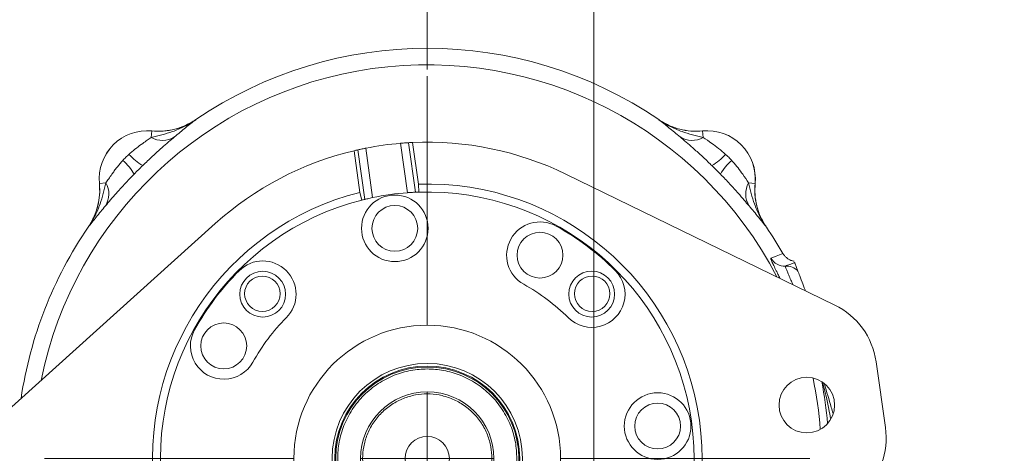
# Model space of a CAD drawing. Header units: inches. Extents: x 0.3 to 33.9, y 0.2 to 21.6.
# Tile 5 of 25: x 4 to 11.4, y 10.5 to 13.7. Entities that reach past the tile are written whole.
import ezdxf

# ---------------------------------------------------------------- set-up
doc = ezdxf.new("R2010")
doc.units = ezdxf.units.IN
doc.header["$MEASUREMENT"] = 0
doc.layers.add('SLD-0', color=7, linetype='Continuous', lineweight=15)
doc.styles.add('SLDTEXTSTYLE0', font='TXT', dxfattribs={"width": 0.75})
doc.dimstyles.new('SLDDIMSTYLE0', dxfattribs={"dimtxt": 0.25, "dimasz": 0.13, "dimexe": 0, "dimexo": 0.0625, "dimgap": 0.0625, "dimtad": 0, "dimtih": 1, "dimtoh": 1, "dimrnd": 1e-09, "dimzin": 12, "dimdsep": 46, "dimtxsty": 'SLDTEXTSTYLE0', "dimsah": 1, "dimcen": 0.09, "dimadec": 0, "dimazin": 3, "dimtfac": 1, "dimtofl": 0, "dimtmove": 0, "dimatfit": 3, "dimfxl": 1, "dimfrac": 2, "dimtolj": 1, "dimtzin": 12, "dimarcsym": 0})
doc.dimstyles.new('SLDDIMSTYLE1', dxfattribs={"dimtxt": 0.25, "dimasz": 0.13, "dimexe": 0, "dimexo": 0.0625, "dimgap": 0.0625, "dimtad": 0, "dimtih": 1, "dimtoh": 1, "dimrnd": 1e-09, "dimzin": 12, "dimdsep": 46, "dimtxsty": 'SLDTEXTSTYLE0', "dimsah": 1, "dimcen": 0.09, "dimadec": 0, "dimazin": 3, "dimtfac": 1, "dimtmove": 0, "dimatfit": 0, "dimfxl": 1, "dimfrac": 2, "dimtolj": 1, "dimtzin": 12, "dimarcsym": 0})

# ---------------------------------------------------------------- blocks, each defined once
blk = doc.blocks.new('_D')
at = {"layer": 'SLD-0'}
for p, q in [((3.6553, 10.348), (3.6553, 15.5608)), ((7.097, 13.3717), (7.097, 15.5608)), ((4.897, 15.4726), (4.8463, 15.4726)), ((4.8463, 15.4726), (4.8463, 15.0757)), ((5.8552, 15.4726), (5.906, 15.4726)), ((5.906, 15.4726), (5.906, 15.0757)), ((3.6553, 15.4358), (4.7575, 15.4358)), ((7.097, 15.4358), (5.9948, 15.4358)), ((4.8463, 15.0757), (4.897, 15.0757)), ((5.906, 15.0757), (5.8552, 15.0757))]:
    blk.add_line(p, q, dxfattribs=at)
for points in [[(3.6553, 15.4358), (3.7853, 15.4158), (3.7853, 15.4558)], [(7.097, 15.4358), (6.967, 15.4558), (6.967, 15.4158)]]:
    blk.add_solid(points, dxfattribs=at)
at = {"layer": 'SLD-0', "char_height": 0.25, "attachment_point": 1, "style": 'SLDTEXTSTYLE0'}
for s, insert in [('3.44', (4.9513, 15.8457, 0.0039)), ('87.42', (4.9605, 15.398, 0.0039))]:
    blk.add_mtext(s, dxfattribs=dict(at, insert=insert))
blk = doc.blocks.new('_D_2')
at = {"layer": 'SLD-0'}
for p, q in [((8.347, 9.807), (8.347, 15.7038)), ((11.7038, 8.1972), (11.7038, 15.7038)), ((9.5463, 15.6156), (9.4956, 15.6156)), ((9.4956, 15.6156), (9.4956, 15.2188)), ((10.5045, 15.6156), (10.5553, 15.6156)), ((10.5553, 15.6156), (10.5553, 15.2188)), ((8.347, 15.5788), (9.4068, 15.5788)), ((11.7038, 15.5788), (10.6441, 15.5788)), ((9.4956, 15.2188), (9.5463, 15.2188)), ((10.5553, 15.2188), (10.5045, 15.2188))]:
    blk.add_line(p, q, dxfattribs=at)
for points in [[(8.347, 15.5788), (8.477, 15.5588), (8.477, 15.5988)], [(11.7038, 15.5788), (11.5738, 15.5988), (11.5738, 15.5588)]]:
    blk.add_solid(points, dxfattribs=at)
at = {"layer": 'SLD-0', "char_height": 0.25, "attachment_point": 1, "style": 'SLDTEXTSTYLE0'}
for s, insert in [('3.36', (9.6006, 15.9887, -2.3339)), ('85.26', (9.6098, 15.541, -2.3339))]:
    blk.add_mtext(s, dxfattribs=dict(at, insert=insert))
blk = doc.blocks.new('_D_3')
at = {"layer": 'SLD-0'}
for p, q in [((7.097, 13.3717), (7.097, 15.7038)), ((8.347, 9.807), (8.347, 15.7038)), ((7.2429, 15.6156), (7.1921, 15.6156)), ((7.1921, 15.6156), (7.1921, 15.2188)), ((8.2011, 15.6156), (8.2519, 15.6156)), ((8.2519, 15.6156), (8.2519, 15.2188)), ((7.097, 15.5788), (6.847, 15.5788)), ((8.347, 15.5788), (8.597, 15.5788)), ((7.1921, 15.2188), (7.2429, 15.2188)), ((8.2519, 15.2188), (8.2011, 15.2188))]:
    blk.add_line(p, q, dxfattribs=at)
for points in [[(7.097, 15.5788), (6.967, 15.5988), (6.967, 15.5588)], [(8.347, 15.5788), (8.477, 15.5588), (8.477, 15.5988)]]:
    blk.add_solid(points, dxfattribs=at)
at = {"layer": 'SLD-0', "char_height": 0.25, "attachment_point": 1, "style": 'SLDTEXTSTYLE0'}
for s, insert in [('1.25', (7.2972, 15.9887, -2.3339)), ('31.75', (7.3064, 15.541, -2.3339))]:
    blk.add_mtext(s, dxfattribs=dict(at, insert=insert))
blk = doc.blocks.new('SW_CENTERMARKSYMBOL_0')
at = {"layer": 'SLD-0', "color": 0}
for p, q in [((0, 1), (0, 2.8701)), ((0, 0), (0, 0.5)), ((-1, 0), (-2.8701, 0)), ((0, 0), (-0.5, 0)), ((0, 0), (0, -0.5)), ((0, 0), (0.5, 0)), ((1, 0), (2.8701, 0)), ((0, -1), (0, -2.8701))]:
    blk.add_line(p, q, dxfattribs=at)

msp = doc.modelspace()

# ---------------------------------------------------------------- linework, layer by layer
at = {"color": 7, "linetype": 'Continuous', "lineweight": 15}
for p, q in [((5.3609, 12.9956), (5.3521, 12.99)), ((5.3609, 12.9956), (5.361, 12.9953)), ((8.8331, 12.9953), (8.8332, 12.9956)), ((5.0268, 12.862), (5.0315, 12.9107)), ((5.0315, 12.9107), (5.0315, 12.911)), ((9.1626, 12.911), (9.1625, 12.9107)), ((9.1672, 12.862), (9.1625, 12.9107)), ((6.5788, 12.7694), (6.6349, 12.7812)), ((6.6872, 12.4102), (6.6349, 12.7812)), ((6.8974, 12.8182), (6.9572, 12.8225)), ((6.9497, 12.4472), (6.8974, 12.8182)), ((7.0095, 12.4507), (6.9572, 12.8225)), ((7.0304, 12.5115), (6.9863, 12.824)), ((6.5479, 12.7622), (6.5919, 12.4497)), ((6.6287, 12.397), (6.5763, 12.7688)), ((8.1375, 12.5866), (10.1543, 11.6037)), ((4.6377, 12.5171), (4.638, 12.5171)), ((4.6866, 12.5218), (4.638, 12.5171)), ((7.0304, 12.5115), (7.0335, 12.4516)), ((9.5074, 12.5218), (9.5561, 12.5171)), ((9.5561, 12.5171), (9.5564, 12.5171)), ((6.6054, 12.3913), (6.5919, 12.4497)), ((3.8404, 10.714), (5.5072, 12.216)), ((4.5533, 12.1877), (4.553, 12.1878)), ((9.6411, 12.1878), (9.6408, 12.1877)), ((9.7647, 11.9911), (9.7647, 11.9911)), ((10.4635, 11.1784), (10.5333, 10.6833))]:
    msp.add_line(p, q, dxfattribs=at)
at = {"color": 7, "linetype": 'Continuous', "lineweight": 15, "flags": 128}
for points in [[(9.6743, 11.9558), (9.6822, 11.9589), (9.7138, 11.9712), (9.7647, 11.9911)], [(9.784, 11.8964), (9.7918, 11.8994), (9.8233, 11.9116), (9.8528, 11.923)]]:
    msp.add_lwpolyline(points, dxfattribs=at)
at = {"color": 7, "linetype": 'Continuous', "lineweight": 15}
for centre, radius in [((6.8536, 12.1795), 0.25), ((6.8536, 12.1795), 0.172), ((7.9425, 11.9781), 0.172), ((5.8627, 11.6851), 0.172), ((5.86, 11.6886), 0.133), ((8.3305, 11.6859), 0.172), ((8.334, 11.6886), 0.133), ((5.5705, 11.297), 0.172), ((7.097, 10.4516), 1.0005), ((7.097, 10.4516), 0.7138), ((7.097, 10.4516), 0.6938), ((7.097, 10.4516), 0.687), ((9.9439, 10.8527), 0.2085), ((7.097, 10.4516), 0.5), ((8.825, 10.6951), 0.25), ((8.825, 10.6951), 0.172), ((7.097, 10.4516), 0.166)]:
    msp.add_circle(centre, radius, dxfattribs=at)
for centre, radius, start, end in [((7.097, 10.4516), 3.08, 55.68866, 124.31134), ((4.997, 12.5516), 0.361, 84.52223, 185.47777), ((4.997, 12.5516), 0.3607, 84.51489, 185.48511), ((5.1106, 13.0124), 0.1722, 240.90304, 301.45399), ((9.0835, 13.0124), 0.1722, 238.54601, 299.09696), ((9.197, 12.5516), 0.3607, 354.51489, 95.48511), ((9.197, 12.5516), 0.361, 354.52223, 95.47777), ((7.097, 10.4516), 2.375, 94.82165, 101.21895), ((7.097, 10.4516), 2.375, 92.67132, 93.37627), ((7.097, 10.4516), 2.375, 64.01874, 92.67132), ((5.181, 13.0222), 0.4311, 221.74768, 239.50064), ((7.097, 10.4516), 2.375, 103.36928, 132.02186), ((7.097, 10.4516), 2.375, 102.66433, 103.36928), ((9.0131, 13.0222), 0.4311, 300.49936, 318.25232), ((4.5264, 12.3677), 0.4311, 30.49936, 48.25232), ((9.6676, 12.3677), 0.4311, 131.74768, 149.50064), ((4.5362, 12.4381), 0.1722, 328.54601, 29.09696), ((7.097, 10.4516), 2.061, 284.18717, 91.85343), ((9.6579, 12.4381), 0.1722, 150.90304, 211.45399), ((7.097, 10.4516), 2.061, 104.18717, 271.85343), ((7.097, 10.4516), 2.001, 94.223, 101.8176), ((7.097, 10.4516), 2.001, 91.81898, 92.50579), ((7.097, 10.4516), 2.001, 284.22162, 91.81898), ((7.097, 10.4516), 2.001, 104.22162, 271.81898), ((7.097, 10.4516), 2.001, 103.53481, 104.22162), ((7.097, 10.4516), 3.08, 145.68866, 171.56874), ((7.9425, 11.9781), 0.25, 61.0203, 241.0203), ((7.097, 10.4516), 1.995, 45.0203, 61.0203), ((7.097, 10.4516), 3.08, 29.98951, 34.31134), ((5.8627, 11.6851), 0.25, 315.0203, 135.0203), ((9.7779, 12.0162), 0.12, 210.249, 272.87855), ((9.79, 11.7766), 0.12, 43.21134, 92.8827), ((7.097, 10.4516), 1.995, 135.0203, 151.0203), ((8.3305, 11.6859), 0.25, 225.0203, 45.0203), ((7.097, 10.4516), 1.495, 45.0203, 61.0203), ((9.909, 11.1003), 0.56, 8.0203, 64.01874), ((7.097, 10.4516), 1.495, 135.0203, 151.0203), ((5.5705, 11.297), 0.25, 151.0203, 331.0203), ((9.9788, 10.6052), 0.56, 312.02186, 8.0203)]:
    msp.add_arc(centre, radius, start, end, dxfattribs=at)
at = {"color": 8, "linetype": 'Continuous', "lineweight": 15}
for radius, start, end in [(2.9561, 27.47757, 168.56303), (2.9561, 4.24433, 11.79627), (3.0147, 5.00727, 11.03333)]:
    msp.add_arc((7.097, 10.4516), radius, start, end, dxfattribs=at)
at = {"color": 7, "linetype": 'Continuous', "lineweight": 15}
for points, knots in [([(5.0268, 12.862), (5.0804, 12.8747), (5.1648, 12.8946), (5.2763, 12.9421), (5.333, 12.9758), (5.3607, 12.9952), (5.361, 12.9953)], [0, 0, 0, 0, 0.458943, 0.721865, 0.99767, 1, 1, 1, 1]), ([(5.0315, 12.9107), (5.06, 12.9093), (5.1179, 12.9066), (5.2034, 12.9217), (5.2864, 12.9498), (5.3359, 12.98), (5.361, 12.9953)], [0, 0, 0, 0, 0.246206, 0.499999, 0.746205, 1, 1, 1, 1]), ([(5.333, 12.9786), (5.3108, 12.9665), (5.2635, 12.9407), (5.1873, 12.9186), (5.1083, 12.907), (5.0573, 12.9096), (5.0315, 12.911)], [0, 0, 0, 0, 0.241066, 0.513053, 0.753661, 1, 1, 1, 1]), ([(5.361, 12.9953), (5.3608, 12.9952), (5.3483, 12.9856), (5.3232, 12.9661), (5.2728, 12.926), (5.2292, 12.8896), (5.2004, 12.8656)], [0, 0, 0, 0, 0.002547, 0.254971, 0.506602, 1, 1, 1, 1]), ([(8.9937, 12.8656), (8.9648, 12.8896), (8.9213, 12.926), (8.8708, 12.9661), (8.8458, 12.9856), (8.8332, 12.9952), (8.8331, 12.9953)], [0, 0, 0, 0, 0.493398, 0.745029, 0.997453, 1, 1, 1, 1]), ([(8.8331, 12.9953), (8.8333, 12.9952), (8.861, 12.9758), (8.9177, 12.9421), (9.0293, 12.8946), (9.1136, 12.8747), (9.1672, 12.862)], [0, 0, 0, 0, 0.00233, 0.278135, 0.541057, 1, 1, 1, 1]), ([(8.8331, 12.9953), (8.8345, 12.9944), (8.8587, 12.9779), (8.9096, 12.9498), (8.9897, 12.9219), (9.0753, 12.9067), (9.1332, 12.9093), (9.1625, 12.9107)], [0, 0, 0, 0, 0.014322, 0.253699, 0.500028, 0.74622, 1, 1, 1, 1]), ([(8.8332, 12.9956), (8.8575, 12.9807), (8.9069, 12.9505), (8.9891, 12.9225), (9.0753, 12.907), (9.1332, 12.9096), (9.1626, 12.911)], [0, 0, 0, 0, 0.246215, 0.500001, 0.746214, 1, 1, 1, 1]), ([(4.8593, 12.7351), (4.8627, 12.7382), (4.881, 12.7548), (4.9159, 12.7832), (4.9591, 12.815), (4.9971, 12.8416), (5.0168, 12.8551), (5.0268, 12.862)], [0, 0, 0, 0, 0.06151, 0.327969, 0.600279, 0.797253, 1, 1, 1, 1]), ([(5.2004, 12.8656), (5.1862, 12.8535), (5.1573, 12.829), (5.1016, 12.7805), (5.0356, 12.7212), (4.9869, 12.6745), (4.9622, 12.6507)], [0, 0, 0, 0, 0.21336, 0.43352, 0.711269, 1, 1, 1, 1]), ([(9.2319, 12.6507), (9.2272, 12.6553), (9.201, 12.6808), (9.1522, 12.7267), (9.0917, 12.7812), (9.0373, 12.8286), (9.0083, 12.8531), (8.9937, 12.8656)], [0, 0, 0, 0, 0.054789, 0.306864, 0.566571, 0.779999, 1, 1, 1, 1]), ([(9.1672, 12.862), (9.1878, 12.8478), (9.2237, 12.8231), (9.2835, 12.7797), (9.3175, 12.7501), (9.3347, 12.7351)], [0, 0, 0, 0, 0.398876, 0.694912, 1, 1, 1, 1]), ([(6.5763, 12.7688), (6.5776, 12.7691), (6.58, 12.7696), (6.5916, 12.7722), (6.6076, 12.7756), (6.623, 12.7788), (6.6323, 12.7807), (6.6349, 12.7812)], [0, 0, 0, 0, 0.226671, 0.453324, 0.680425, 0.908112, 1, 1, 1, 1]), ([(6.8974, 12.8182), (6.9041, 12.8187), (6.9176, 12.8198), (6.9356, 12.8211), (6.9492, 12.822), (6.9556, 12.8224), (6.9568, 12.8225), (6.9572, 12.8225)], [0, 0, 0, 0, 0.227843, 0.455685, 0.683524, 0.910929, 1, 1, 1, 1]), ([(4.8135, 12.6893), (4.8172, 12.6933), (4.8245, 12.7012), (4.8359, 12.7128), (4.8474, 12.7241), (4.8553, 12.7315), (4.8593, 12.7351)], [0, 0, 0, 0, 0.249854, 0.5, 0.749854, 1, 1, 1, 1]), ([(4.6866, 12.5218), (4.6933, 12.5315), (4.7068, 12.5512), (4.7285, 12.5821), (4.7494, 12.6111), (4.7694, 12.6373), (4.7906, 12.6637), (4.8058, 12.6807), (4.8135, 12.6893)], [0, 0, 0, 0, 0.1965531, 0.3995773, 0.546778, 0.6953207, 0.8472047, 1, 1, 1, 1]), ([(9.3806, 12.6893), (9.3837, 12.6859), (9.4002, 12.6676), (9.4286, 12.6329), (9.4695, 12.5771), (9.4933, 12.5424), (9.5074, 12.5218)], [0, 0, 0, 0, 0.0616032, 0.3284686, 0.6011933, 1, 1, 1, 1]), ([(4.8979, 12.5865), (4.8934, 12.5818), (4.8679, 12.5556), (4.822, 12.5068), (4.7674, 12.4462), (4.7201, 12.3918), (4.6955, 12.3629), (4.6831, 12.3482)], [0, 0, 0, 0, 0.054789, 0.306864, 0.566571, 0.779999, 1, 1, 1, 1]), ([(9.511, 12.3482), (9.4989, 12.3624), (9.4744, 12.3913), (9.4259, 12.4471), (9.3667, 12.513), (9.32, 12.5617), (9.2962, 12.5865)], [0, 0, 0, 0, 0.21336, 0.43352, 0.711269, 1, 1, 1, 1]), ([(4.6377, 12.5171), (4.6383, 12.5087), (4.6412, 12.4727), (4.6385, 12.4078), (4.6216, 12.3279), (4.5934, 12.2532), (4.5666, 12.2097), (4.553, 12.1878)], [0, 0, 0, 0, 0.073245, 0.312639, 0.558976, 0.776893, 1, 1, 1, 1]), ([(4.5533, 12.1877), (4.5535, 12.1879), (4.5729, 12.2156), (4.6065, 12.2723), (4.654, 12.3838), (4.674, 12.4682), (4.6866, 12.5218)], [0, 0, 0, 0, 0.00233, 0.278135, 0.541057, 1, 1, 1, 1]), ([(4.5533, 12.1877), (4.5551, 12.1904), (4.5724, 12.2161), (4.6008, 12.2687), (4.6277, 12.3484), (4.6419, 12.4324), (4.6393, 12.4886), (4.638, 12.5171)], [0, 0, 0, 0, 0.028662, 0.26802, 0.51433, 0.753688, 1, 1, 1, 1]), ([(9.5074, 12.5218), (9.5201, 12.4682), (9.54, 12.3838), (9.5876, 12.2723), (9.6212, 12.2156), (9.6406, 12.1879), (9.6408, 12.1877)], [0, 0, 0, 0, 0.458943, 0.721865, 0.99767, 1, 1, 1, 1]), ([(9.5561, 12.5171), (9.5548, 12.4894), (9.552, 12.4332), (9.5664, 12.3485), (9.594, 12.2644), (9.625, 12.2135), (9.6408, 12.1877)], [0, 0, 0, 0, 0.239385, 0.485722, 0.738731, 1, 1, 1, 1]), ([(9.5564, 12.5171), (9.5551, 12.4886), (9.5524, 12.4308), (9.5675, 12.3453), (9.5955, 12.2623), (9.6257, 12.2129), (9.6411, 12.1878)], [0, 0, 0, 0, 0.246215, 0.500001, 0.746214, 1, 1, 1, 1]), ([(6.6872, 12.4102), (6.6806, 12.4088), (6.6673, 12.406), (6.6497, 12.402), (6.6364, 12.3989), (6.6302, 12.3974), (6.629, 12.3971), (6.6287, 12.397)], [0, 0, 0, 0, 0.228055, 0.456107, 0.684156, 0.911593, 1, 1, 1, 1]), ([(7.0095, 12.4507), (7.0083, 12.4506), (7.0058, 12.4505), (6.9939, 12.45), (6.9776, 12.4491), (6.9619, 12.448), (6.9524, 12.4474), (6.9497, 12.4472)], [0, 0, 0, 0, 0.226402, 0.45278, 0.679787, 0.907621, 1, 1, 1, 1]), ([(4.6831, 12.3482), (4.659, 12.3194), (4.6227, 12.2758), (4.5825, 12.2254), (4.563, 12.2003), (4.5534, 12.1878), (4.5533, 12.1877)], [0, 0, 0, 0, 0.493398, 0.745029, 0.997453, 1, 1, 1, 1]), ([(9.6408, 12.1877), (9.6407, 12.1878), (9.631, 12.2003), (9.6115, 12.2254), (9.5714, 12.2758), (9.535, 12.3194), (9.511, 12.3482)], [0, 0, 0, 0, 0.002547, 0.254971, 0.506602, 1, 1, 1, 1]), ([(9.7647, 11.9911), (9.7683, 11.9855), (9.7756, 11.9741), (9.7899, 11.9598), (9.8064, 11.9478), (9.8223, 11.94), (9.8367, 11.9351), (9.8449, 11.9335), (9.849, 11.9327)], [0, 0, 0, 0, 0.188109, 0.381674, 0.569783, 0.763343, 0.881025, 1, 1, 1, 1]), ([(9.8528, 11.923), (9.8531, 11.922), (9.8542, 11.9192), (9.8567, 11.9126), (9.8612, 11.9011), (9.8667, 11.8868), (9.8738, 11.8681), (9.8774, 11.8587)], [0, 0, 0, 0, 0.114153, 0.342459, 0.570778, 0.785343, 1, 1, 1, 1]), ([(9.8774, 11.8587), (9.8798, 11.8526), (9.8845, 11.8403), (9.9057, 11.7851), (9.9238, 11.738), (9.9332, 11.7134), (9.9341, 11.711)], [0, 0, 0, 0, 0.36091, 0.718941, 0.972326, 1, 1, 1, 1]), ([(7.769, 10.4516), (7.7668, 10.4926), (7.7624, 10.577), (7.725, 10.7023), (7.663, 10.8227), (7.5756, 10.9302), (7.4857, 11.0031), (7.4067, 11.0493), (7.3259, 11.0861), (7.2224, 11.1159), (7.097, 11.1274), (6.9716, 11.1159), (6.8464, 11.0798), (6.7259, 11.0174), (6.6185, 10.9302), (6.5455, 10.8403), (6.4993, 10.7612), (6.4625, 10.6805), (6.4328, 10.577), (6.4213, 10.4516), (6.4328, 10.3262), (6.4688, 10.2009), (6.5312, 10.0805), (6.6184, 9.973), (6.7083, 9.9), (6.7874, 9.8539), (6.8681, 9.8171), (6.9716, 9.7873), (7.097, 9.7758), (7.2224, 9.7873), (7.3477, 9.8233), (7.4681, 9.8857), (7.5756, 9.973), (7.6486, 10.0629), (7.6948, 10.1419), (7.7314, 10.2227), (7.7624, 10.3262), (7.7669, 10.4106), (7.769, 10.4516)], [0, 0, 0, 0, 0.029124, 0.059993, 0.092145, 0.124979, 0.157814, 0.173908, 0.190007, 0.220876, 0.25, 0.279124, 0.309993, 0.342145, 0.374979, 0.407814, 0.423908, 0.440007, 0.470876, 0.5, 0.529124, 0.559993, 0.592145, 0.624979, 0.657814, 0.673908, 0.690007, 0.720876, 0.75, 0.779124, 0.809993, 0.842145, 0.874979, 0.907814, 0.923908, 0.940007, 0.970876, 1, 1, 1, 1]), ([(7.582, 10.4516), (7.5805, 10.4812), (7.5772, 10.5421), (7.5502, 10.6325), (7.5055, 10.7194), (7.4424, 10.797), (7.3649, 10.86), (7.2779, 10.905), (7.1875, 10.931), (7.097, 10.9393), (7.0065, 10.931), (6.9161, 10.905), (6.8292, 10.86), (6.7516, 10.797), (6.6886, 10.7194), (6.6436, 10.6325), (6.6176, 10.5421), (6.6093, 10.4516), (6.6176, 10.3611), (6.6436, 10.2707), (6.6886, 10.1838), (6.7516, 10.1062), (6.8292, 10.0432), (6.9161, 9.9982), (7.0065, 9.9722), (7.097, 9.9639), (7.1875, 9.9722), (7.2779, 9.9982), (7.3649, 10.0432), (7.4424, 10.1062), (7.5055, 10.1838), (7.5502, 10.2707), (7.5772, 10.3611), (7.5805, 10.422), (7.582, 10.4516)], [0, 0, 0, 0, 0.029129, 0.060003, 0.09216, 0.125, 0.15784, 0.189997, 0.220871, 0.25, 0.279129, 0.310003, 0.34216, 0.375, 0.40784, 0.439997, 0.470871, 0.5, 0.529129, 0.560003, 0.59216, 0.625, 0.65784, 0.689997, 0.720871, 0.75, 0.779129, 0.810003, 0.84216, 0.875, 0.90784, 0.939997, 0.970871, 1, 1, 1, 1])]:
    msp.add_open_spline(points, degree=3, knots=knots, dxfattribs=at)
for points in [[(9.3347, 12.7351), (9.3426, 12.7277), (9.3584, 12.713), (9.3732, 12.6972), (9.3806, 12.6893)], [(4.9622, 12.6507), (4.9513, 12.6401), (4.9297, 12.6189), (4.9085, 12.5973), (4.8979, 12.5865)], [(9.2962, 12.5865), (9.2855, 12.5973), (9.2643, 12.6189), (9.2427, 12.6401), (9.2319, 12.6507)]]:
    msp.add_open_spline(points, degree=3, dxfattribs=at)
at = {"color": 8, "linetype": 'Continuous', "lineweight": 15}
for points, knots in [([(9.7419, 11.8047), (9.7367, 11.8157), (9.727, 11.8362), (9.7151, 11.8609), (9.7048, 11.8823), (9.6959, 11.901), (9.6883, 11.9173), (9.6821, 11.9308), (9.6776, 11.9414), (9.6747, 11.9492), (9.6734, 11.9544), (9.674, 11.9553), (9.6743, 11.9558)], [0, 0, 0, 0, 0.114994, 0.213963, 0.310176, 0.407031, 0.505883, 0.605414, 0.702426, 0.80007, 0.899695, 1, 1, 1, 1]), ([(9.8393, 11.7572), (9.8343, 11.769), (9.8228, 11.7958), (9.808, 11.8304), (9.7951, 11.8611), (9.787, 11.8816), (9.7832, 11.8937), (9.7837, 11.8955), (9.784, 11.8964)], [0, 0, 0, 0, 0.139999, 0.3178, 0.501661, 0.690799, 0.843905, 1, 1, 1, 1]), ([(10.1221, 10.7521), (10.1179, 10.7757), (10.1019, 10.8653), (10.0803, 10.9535), (10.0644, 11.0184)], [0, 0, 0, 0, 0.263092, 1, 1, 1, 1]), ([(10.0756, 11.0114), (10.0929, 10.9531), (10.1147, 10.8799), (10.1367, 10.8056), (10.1411, 10.7905)], [0, 0, 0, 0, 0.796666, 1, 1, 1, 1])]:
    msp.add_open_spline(points, degree=3, knots=knots, dxfattribs=at)

# ---------------------------------------------------------------- block references
at = {"layer": 'SLD-0'}
msp.add_blockref('SW_CENTERMARKSYMBOL_0', (7.097, 10.4516), dxfattribs=at)

# ---------------------------------------------------------------- dimensions: what is measured, and where the dimension line sits
for base, p1, p2, dimstyle, picture, middle in [((7.097, 15.5788), (8.347, 9.757), (7.097, 13.3217), 'SLDDIMSTYLE1', '_D_3', (7.722, 15.5788)), ((11.7038, 15.5788), (8.347, 9.757), (11.7038, 8.1472), 'SLDDIMSTYLE0', '_D_2', (10.0254, 15.5788)), ((7.097, 15.4358), (3.6553, 10.298), (7.097, 13.3217), 'SLDDIMSTYLE0', '_D', (5.3761, 15.4358))]:
    dim = msp.add_linear_dim(base=base, p1=p1, p2=p2, dimstyle=dimstyle, dxfattribs=at)
    dim.commit()
    dim.dimension.update_dxf_attribs({"geometry": picture, "text_midpoint": middle, "dimtype": 160})

doc.saveas('drawing.dxf')
